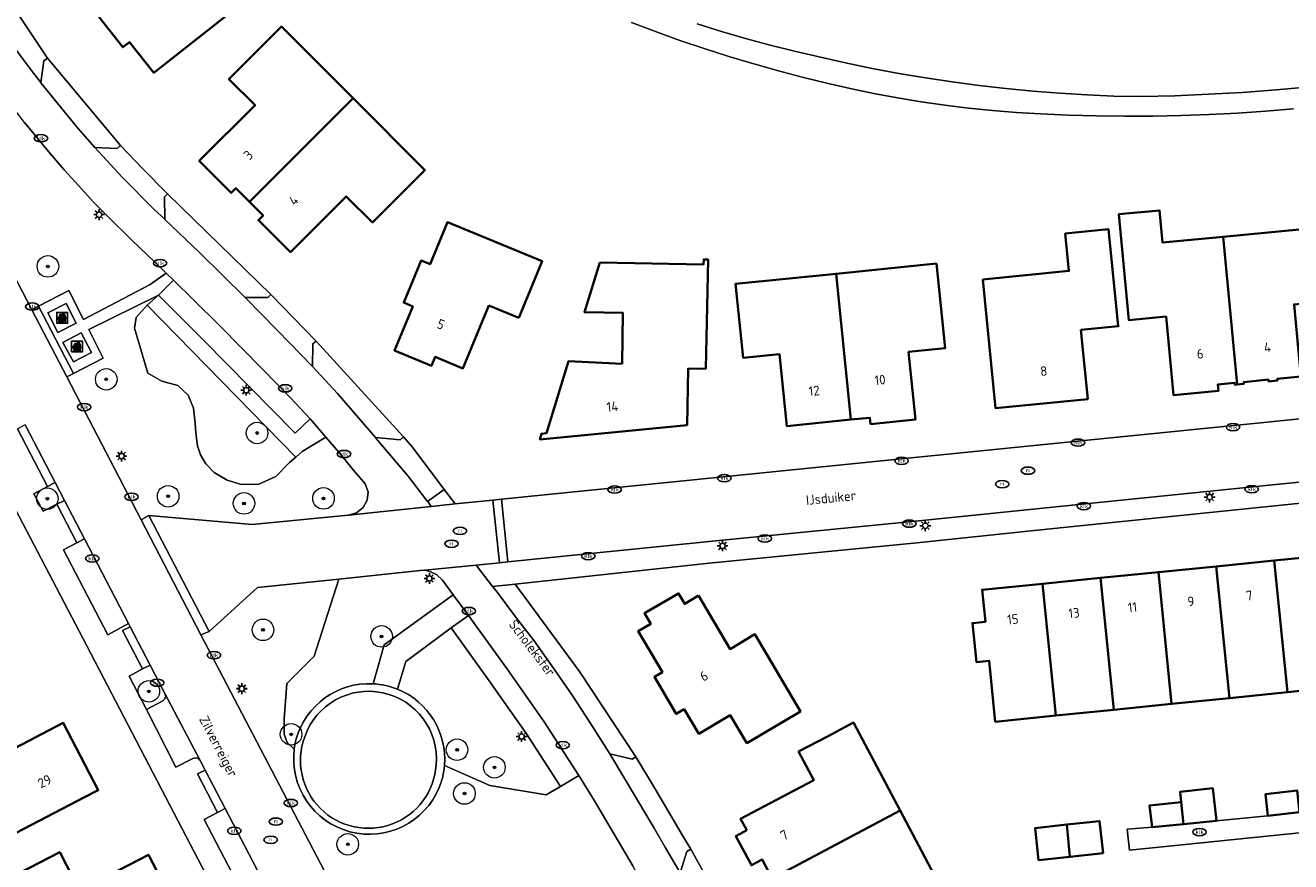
# Model space of a CAD drawing. Header units: metres. Extents: x 103671 to 105190, y 427150 to 429171.
# Tile 146 of 256: x 104522 to 104640, y 427641 to 427718. Entities that reach past the tile are written whole.
import ezdxf
from ezdxf.enums import TextEntityAlignment as Align

# ---------------------------------------------------------------- set-up
doc = ezdxf.new("R2010")
doc.units = ezdxf.units.M
for name, color, linetype, lineweight in [('B-WE-GR-BEPLANTING_CULTUUR_HEESTERS-GV', 253, 'Continuous', 18), ('B-WE-GR-BOOM-S', 253, 'Continuous', 25), ('B-WE-GR-GROENVOORZIENING-GV', 253, 'Continuous', 18), ('B-WE-IE-AFVAL APART PLAATS-S', 253, 'Continuous', 25), ('B-WE-IE-MEUBILAIR-S', 253, 'Continuous', 25), ('B-WE-OG-BEBOUWING-GV', 253, 'Continuous', 35), ('B-WE-OG-BEBOUWING-T18', 7, 'Continuous', 18), ('B-WE-OG-TERREIN_BEGROEID-GV', 253, 'Continuous', 18), ('B-WE-OG-TERREIN_ERF-GV', 253, 'Continuous', 18), ('B-WE-OG-TERREIN_OEVER-GV', 253, 'Continuous', 18), ('B-WE-OG-TOPOGRAFIE-T18', 7, 'Continuous', 18), ('B-WE-OG-WATER_SLOOT-GV', 253, 'Continuous', 18), ('B-WE-VH-GESLOTENVERHARDING-GV', 253, 'Continuous', 18), ('B-WE-VH-GESLOTENVERHARDING_BETON-GV', 253, 'Continuous', 18), ('B-WE-VH-ONVERHARD_ZAND-GV', 253, 'Continuous', 18), ('B-WE-VH-OPENVERHARDING-GV', 253, 'Continuous', 18), ('B-WE-VH-OPENVERHARDING_BETONSTRAATSTEEN-GV', 253, 'Continuous', 18), ('B-WE-VH-OPENVERHARDING_STRAATBAKSTEEN-GV', 253, 'Continuous', 18)]:
    doc.layers.add(name, color=color, linetype=linetype, lineweight=lineweight)
doc.styles.add('NLCS-ISO', font='NLCS-ISO.ttf')
doc.styles.add('NLCS-ISO-M500-T18', font='NLCS-ISO.ttf', dxfattribs={"height": 0.9})

# ---------------------------------------------------------------- blocks, each defined once
blk = doc.blocks.new('SIE-AFVAL APART PLAATS-SO')
h = blk.add_hatch(color=256)
h.dxf.hatch_style = 1
h.paths.add_polyline_path([(-0.09, 0.07), (-1.76, 0.07, 0.819081), (-1.79, -0.09), (-1.4, -2.19, 0.36153), (-1.37, -2.21), (-0.47, -2.21, 0.36153), (-0.44, -2.19), (-0.05, -0.09, 0.819081)])
h.paths.add_polyline_path([(-0.16, -0.1), (-0.2, -0.33), (-0.49, -0.33), (-0.47, -0.1)], flags=16)
h.paths.add_polyline_path([(-0.55, -0.1), (-0.58, -0.33), (-0.87, -0.33), (-0.87, -0.1)], flags=16)
h.paths.add_polyline_path([(-0.22, -0.42), (-0.27, -0.73), (-0.53, -0.73), (-0.5, -0.42)], flags=16)
h.paths.add_polyline_path([(-0.58, -0.42), (-0.61, -0.73), (-0.87, -0.73), (-0.87, -0.42)], flags=16)
h.paths.add_polyline_path([(-0.95, -0.1), (-0.95, -0.33), (-1.27, -0.33), (-1.29, -0.1)], flags=16)
h.paths.add_polyline_path([(-0.95, -0.42), (-0.95, -0.73), (-1.23, -0.73), (-1.26, -0.42)], flags=16)
h.paths.add_polyline_path([(-0.29, -0.83), (-0.34, -1.09), (-0.56, -1.09), (-0.54, -0.83)], flags=16)
h.paths.add_polyline_path([(-0.62, -0.83), (-0.65, -1.09), (-0.87, -1.09), (-0.87, -0.83)], flags=16)
h.paths.add_polyline_path([(-0.95, -0.83), (-0.95, -1.09), (-1.2, -1.09), (-1.22, -0.83)], flags=16)
h.paths.add_polyline_path([(-1.35, -0.33), (-1.64, -0.33), (-1.69, -0.1), (-1.37, -0.1)], flags=16)
h.paths.add_polyline_path([(-1.34, -0.42), (-1.31, -0.73), (-1.57, -0.73), (-1.63, -0.42)], flags=16)
h.paths.add_polyline_path([(-0.36, -1.18), (-0.41, -1.44), (-0.6, -1.44), (-0.57, -1.18)], flags=16)
h.paths.add_polyline_path([(-0.65, -1.18), (-0.68, -1.44), (-0.87, -1.44), (-0.87, -1.18)], flags=16)
h.paths.add_polyline_path([(-1.3, -0.83), (-1.28, -1.09), (-1.5, -1.09), (-1.55, -0.83)], flags=16)
h.paths.add_polyline_path([(-0.95, -1.18), (-0.95, -1.44), (-1.17, -1.44), (-1.19, -1.18)], flags=16)
h.paths.add_polyline_path([(-0.42, -1.53), (-0.47, -1.79), (-0.63, -1.79), (-0.6, -1.53)], flags=16)
h.paths.add_polyline_path([(-1.27, -1.18), (-1.25, -1.44), (-1.44, -1.44), (-1.49, -1.18)], flags=16)
h.paths.add_polyline_path([(-0.69, -1.53), (-0.71, -1.79), (-0.87, -1.79), (-0.87, -1.53)], flags=16)
h.paths.add_polyline_path([(-0.95, -1.53), (-0.95, -1.79), (-1.13, -1.79), (-1.16, -1.53)], flags=16)
h.paths.add_polyline_path([(-1.24, -1.53), (-1.22, -1.79), (-1.37, -1.79), (-1.42, -1.53)], flags=16)
h.paths.add_polyline_path([(-0.49, -1.89), (-0.53, -2.13), (-0.66, -2.13), (-0.64, -1.89)], flags=16)
h.paths.add_polyline_path([(-0.72, -1.89), (-0.74, -2.13), (-0.87, -2.13), (-0.87, -1.89)], flags=16)
h.paths.add_polyline_path([(-0.95, -1.89), (-0.95, -2.13), (-1.1, -2.13), (-1.12, -1.89)], flags=16)
h.paths.add_polyline_path([(-1.21, -1.89), (-1.18, -2.13), (-1.31, -2.13), (-1.35, -1.89)], flags=16)
h.paths.add_polyline_path([(-0.19, 0.78, -0.01173), (-0.3, 0.78, -0.148797), (-0.42, 1.03, -0.136076), (-0.69, 0.87), (-0.78, 0.85, -0.038293), (-1.14, 0.96), (-1.19, 0.81, -0.243822), (-1.56, 0.45, 0.344326), (-1, 0.22, -0.139345), (-0.6, 0.22, 0.618436), (-0.56, 0.27, -0.441494), (-0.47, 0.44, 0.309048)])
h.paths.add_polyline_path([(-0.49, 0.51, 0.351556), (-0.64, 0.31, 0.121061), (-1.02, 0.29, -0.288745), (-1.45, 0.42, 0.203599), (-1.12, 0.79), (-1.09, 0.87, 0.083075), (-0.28, 0.71, -0.242261)], flags=16)
h.paths.add_polyline_path([(-0.4, 0.79, -0.023345), (-0.63, 0.82, 0.07081), (-0.46, 0.9, 0.059965)], flags=16)
h.paths.add_polyline_path([(1.12, 1.48), (-1.07, 1.48, 0.860559), (-1.08, 1.42), (0.29, 1, -0.146703), (0.53, 0.28, 0.421968), (0.56, 0.25), (1.6, 0.31, 0.450293), (1.63, 0.34, 0.122241)])
h.paths.add_polyline_path([(0.26, 1.93, 1), (1.07, 1.93, 1)])
h.paths.add_polyline_path([(1.65, 0.15, 0.429303), (1.62, 0.18), (0.55, 0.23, 0.38429), (0.51, 0.2), (0.16, -2.16, 0.83726), (0.22, -2.18), (0.99, -0.78, -0.688204), (1.05, -0.78), (1.36, -2.14, 0.84934), (1.42, -2.14)])
for p, q in [((-0.09, 0.07), (-1.76, 0.07)), ((-1.4, -2.19), (-1.79, -0.09)), ((-1.37, -0.1), (-1.69, -0.1)), ((-1.64, -0.33), (-1.69, -0.1)), ((-1.64, -0.33), (-1.35, -0.33)), ((-1.63, -0.42), (-1.34, -0.42)), ((-1.57, -0.73), (-1.63, -0.42)), ((-1.57, -0.73), (-1.31, -0.73)), ((-1.55, -0.83), (-1.3, -0.83)), ((-1.5, -1.09), (-1.55, -0.83)), ((-1.5, -1.09), (-1.28, -1.09)), ((-1.49, -1.18), (-1.27, -1.18)), ((-1.44, -1.44), (-1.49, -1.18)), ((-1.44, -1.44), (-1.25, -1.44)), ((-1.42, -1.53), (-1.24, -1.53)), ((-1.37, -1.79), (-1.42, -1.53)), ((-1.37, -1.79), (-1.22, -1.79)), ((-1.37, -2.21), (-0.47, -2.21)), ((-1.31, -2.13), (-1.35, -1.89)), ((-1.35, -1.89), (-1.21, -1.89)), ((-1.31, -2.13), (-1.18, -2.13)), ((-0.95, -0.1), (-1.29, -0.1)), ((-1.27, -0.33), (-0.95, -0.33)), ((-1.26, -0.42), (-0.95, -0.42)), ((-1.23, -0.73), (-0.95, -0.73)), ((-1.22, -0.83), (-0.95, -0.83)), ((-1.2, -1.09), (-0.95, -1.09)), ((-1.19, -1.18), (-0.95, -1.18)), ((-1.17, -1.44), (-0.95, -1.44)), ((-1.16, -1.53), (-0.95, -1.53)), ((-1.13, -1.79), (-0.95, -1.79)), ((-1.12, -1.89), (-0.95, -1.89)), ((-1.1, -2.13), (-0.95, -2.13)), ((-0.95, -0.1), (-0.95, -0.33)), ((-0.95, -0.42), (-0.95, -0.73)), ((-0.95, -0.83), (-0.95, -1.09)), ((-0.95, -1.18), (-0.95, -1.44)), ((-0.95, -1.53), (-0.95, -1.79)), ((-0.95, -1.89), (-0.95, -2.13)), ((-0.87, -0.1), (-0.87, -0.33)), ((-0.55, -0.1), (-0.87, -0.1)), ((-0.87, -0.33), (-0.58, -0.33)), ((-0.87, -0.42), (-0.87, -0.73)), ((-0.87, -0.42), (-0.58, -0.42)), ((-0.87, -0.73), (-0.61, -0.73)), ((-0.87, -0.83), (-0.62, -0.83)), ((-0.87, -0.83), (-0.87, -1.09)), ((-0.87, -1.09), (-0.65, -1.09)), ((-0.87, -1.18), (-0.65, -1.18)), ((-0.87, -1.18), (-0.87, -1.44)), ((-0.87, -1.44), (-0.68, -1.44)), ((-0.87, -1.53), (-0.69, -1.53)), ((-0.87, -1.53), (-0.87, -1.79)), ((-0.87, -1.79), (-0.71, -1.79)), ((-0.87, -1.89), (-0.87, -2.13)), ((-0.87, -1.89), (-0.72, -1.89)), ((-0.87, -2.13), (-0.74, -2.13)), ((-0.66, -2.13), (-0.53, -2.13)), ((-0.64, -1.89), (-0.49, -1.89)), ((-0.63, -1.79), (-0.47, -1.79)), ((-0.6, -1.44), (-0.41, -1.44)), ((-0.6, -1.53), (-0.42, -1.53)), ((-0.57, -1.18), (-0.36, -1.18)), ((-0.56, -1.09), (-0.34, -1.09)), ((-0.54, -0.83), (-0.29, -0.83)), ((-0.53, -0.73), (-0.27, -0.73)), ((-0.53, -2.13), (-0.49, -1.89)), ((-0.5, -0.42), (-0.22, -0.42)), ((-0.49, -0.33), (-0.2, -0.33)), ((-0.16, -0.1), (-0.47, -0.1)), ((-0.47, -1.79), (-0.42, -1.53)), ((-0.44, -2.19), (-0.05, -0.09)), ((-0.41, -1.44), (-0.36, -1.18)), ((-0.34, -1.09), (-0.29, -0.83)), ((-0.27, -0.73), (-0.22, -0.42)), ((-0.2, -0.33), (-0.16, -0.1))]:
    blk.add_line(p, q)
blk.add_lwpolyline([(-2.5, -2.51), (2.5, -2.51), (2.5, 2.49), (-2.5, 2.49)], close=True)
for points in [[(-0.78, 0.85, -0.038293), (-1.14, 0.96), (-1.19, 0.81, -0.243822), (-1.56, 0.45, 0.344326), (-1, 0.22, -0.139345), (-0.6, 0.22, 0.618436), (-0.56, 0.27, -0.441494), (-0.47, 0.44, 0.309048), (-0.19, 0.78, -0.01173), (-0.3, 0.78, -0.01173)], [(-0.78, 0.85), (-0.69, 0.87, 0.136076), (-0.42, 1.03, 0.156405), (-0.29, 0.77)], [(-0.78, 0.85), (-0.69, 0.87, 0.136076), (-0.42, 1.03, 0.148797), (-0.3, 0.78, 0.148797)], [(-0.63, 0.82, 0.07081), (-0.46, 0.9, 0.059965), (-0.4, 0.79, 0.059965)], [(-0.4, 0.79, -0.023345), (-0.63, 0.82)]]:
    blk.add_lwpolyline(points, format="xyb")
for points in [[(-1.09, 0.87), (-1.12, 0.79, -0.203599), (-1.45, 0.42, 0.288745), (-1.02, 0.29, -0.121061), (-0.64, 0.31, -0.351556), (-0.49, 0.51, 0.242261), (-0.28, 0.71, -0.083075)], [(-1.07, 1.48), (1.12, 1.48, -0.122241), (1.63, 0.34, -0.450293), (1.6, 0.31), (0.56, 0.25, -0.421968), (0.53, 0.28, 0.146703), (0.29, 1), (-1.08, 1.42, -0.860559)], [(0.55, 0.23), (1.62, 0.18, -0.429303), (1.65, 0.15), (1.42, -2.14, -0.84934), (1.36, -2.14), (1.05, -0.78, 0.688204), (0.99, -0.78), (0.22, -2.18, -0.83726), (0.16, -2.16), (0.51, 0.2, -0.38429)]]:
    blk.add_lwpolyline(points, format="xyb", close=True)
for points in [[(-1.35, -0.33), (-1.37, -0.1)], [(-1.31, -0.73), (-1.34, -0.42)], [(-1.28, -1.09), (-1.3, -0.83)], [(-1.27, -0.33), (-1.29, -0.1)], [(-1.25, -1.44), (-1.27, -1.18)], [(-1.23, -0.73), (-1.26, -0.42)], [(-1.22, -1.79), (-1.24, -1.53)], [(-1.2, -1.09), (-1.22, -0.83)], [(-1.18, -2.13), (-1.21, -1.89)], [(-1.17, -1.44), (-1.19, -1.18)], [(-1.18, -2.22), (-1.18, -2.21)], [(-1.13, -1.79), (-1.16, -1.53)], [(-1.1, -2.13), (-1.12, -1.89)], [(-0.74, -2.13), (-0.72, -1.89)], [(-0.71, -1.79), (-0.69, -1.53)], [(-0.68, -1.44), (-0.65, -1.18)], [(-0.66, -2.13), (-0.64, -1.89)], [(-0.65, -1.09), (-0.62, -0.83)], [(-0.63, -1.79), (-0.6, -1.53)], [(-0.61, -0.73), (-0.58, -0.42)], [(-0.6, -1.44), (-0.57, -1.18)], [(-0.58, -0.33), (-0.55, -0.1)], [(-0.56, -1.09), (-0.54, -0.83)], [(-0.53, -0.73), (-0.5, -0.42)], [(-0.49, -0.33), (-0.47, -0.1)]]:
    blk.add_lwpolyline(points)
blk.add_circle((0.66, 1.93), 0.401)
for centre, radius, start, end in [((-1.76, -0.01), 0.0869, 90, 247.28103), ((-0.09, -0.01), 0.0869, 292.71897, 90), ((-1.37, -2.18), 0.0318, 190.49429, 270), ((-0.47, -2.18), 0.0318, 270, 349.50571)]:
    blk.add_arc(centre, radius, start, end)
blk = doc.blocks.new('SIE-MEUBILAIR_PAAL_LICHTMAST-SO')
for points in [[(-0.62, 0), (-1, 0)], [(-0.71, 0.71), (-0.44, 0.44)], [(0, 1), (0, 0.62)], [(0.44, 0.44), (0.71, 0.71)], [(1, 0), (0.62, 0)], [(-0.71, -0.71), (-0.44, -0.44)], [(0, -0.62), (0, -1)], [(0.44, -0.44), (0.71, -0.71)]]:
    blk.add_lwpolyline(points)
blk.add_circle((0, 0), 0.5)
blk = doc.blocks.new('SIE-MEUBILAIR_PUT_KOLK-SO')
blk.add_ellipse((0, 0), major_axis=(1.25, 0), ratio=0.54)
at = {"style": 'NLCS-ISO'}
blk.add_text('klk', height=0.75, dxfattribs=at).set_placement((0.03, 0), align=Align.MIDDLE_CENTER)
blk = doc.blocks.new('SIE-MEUBILAIR_PUT_RIOOLPUT-SO')
blk.add_ellipse((0, 0), major_axis=(1.25, 0), ratio=0.54)
at = {"style": 'NLCS-ISO'}
blk.add_text('ri', height=0.75, dxfattribs=at).set_placement((-0.04, 0.07), align=Align.MIDDLE_CENTER)
blk = doc.blocks.new('SGR-BOOM_GBKN-SO')
at = {"linetype": 'ByBlock', "lineweight": 18}
h = blk.add_hatch(color=0, dxfattribs=at)
h.dxf.hatch_style = 1
edge = h.paths.add_edge_path()
edge.add_arc((0, 0), 0.25, 0, 360)
at = {"color": 0, "linetype": 'ByBlock', "lineweight": 18}
for radius in [2, 0.25]:
    blk.add_circle((0, 0), radius, dxfattribs=at)
at = {"color": 0, "linetype": 'ByBlock', "lineweight": 18, "style": 'NLCS-ISO'}
blk.add_attdef('SOORT', (2.5, 0), '', height=1.5, dxfattribs=at)

msp = doc.modelspace()

# ---------------------------------------------------------------- linework, layer by layer
at = {"layer": 'B-WE-GR-BEPLANTING_CULTUUR_HEESTERS-GV', "flags": 128}
for points in [[(104548.635, 427681.934), (104547.224, 427680.624), (104542.999, 427684.909), (104538.762, 427689.216), (104534.557, 427693.44), (104533.517, 427692.5), (104547.29, 427678.4), (104547.872, 427678.915), (104550.075, 427680.257)], [(104533.517, 427692.5), (104532.474, 427691.361), (104532.345, 427690.373), (104533.582, 427686.196), (104534.865, 427685.456), (104536.347, 427685.042), (104537.314, 427684.155), (104537.796, 427682.95), (104537.951, 427681.535), (104538.009, 427680.638), (104538.186, 427679.454), (104538.455, 427678.602), (104538.943, 427677.783), (104539.724, 427676.976), (104540.928, 427676.244), (104542.129, 427675.893), (104543.791, 427675.841), (104545.442, 427676.577), (104546.725, 427677.9), (104547.29, 427678.4)], [(104524.957, 427676.042), (104524.26, 427675.668), (104523.004, 427674.995), (104523.86, 427673.369), (104525.115, 427674.014), (104525.824, 427674.378)], [(104527.685, 427670.806), (104526.975, 427670.433), (104525.731, 427669.779), (104529.862, 427661.885), (104531.788, 427662.929)], [(104535.148, 427656.437), (104533.787, 427659.09), (104533.083, 427658.72), (104531.848, 427658.07), (104533.433, 427654.967), (104534.952, 427655.756), (104535.155, 427655.945), (104535.223, 427656.18)], [(104540.037, 427645.407), (104538.787, 427644.746), (104543.621, 427635.507), (104544.876, 427636.151), (104545.571, 427636.508), (104540.734, 427645.776)]]:
    msp.add_lwpolyline(points, close=True, dxfattribs=at)
for points in [[(104561.901, 427665.621), (104560.912, 427666.959), (104560.344, 427667.498), (104559.633, 427667.808), (104559.268, 427667.894), (104558.842, 427667.852), (104551.288, 427667.066), (104548.994, 427659.923), (104546.452, 427657.361), (104546.214, 427654.085), (104546.214, 427652.656), (104546.502, 427651.883), (104547.155, 427651.287)], [(104554.464, 427657.35), (104555.496, 427660.953), (104561.901, 427665.621)], [(104571.867, 427647.805), (104568.698, 427652.7), (104565.248, 427657.621), (104561.707, 427662.533), (104557.495, 427659.418), (104556.73, 427656.848)], [(104561.09, 427649.763), (104565.284, 427647.917), (104570.524, 427647.045), (104571.867, 427647.805)]]:
    msp.add_lwpolyline(points, dxfattribs=at)
at = {"layer": 'B-WE-GR-BEPLANTING_CULTUUR_HEESTERS-GV'}
for points in [[(104547.341, 427652.224, -0.351472), (104554.464, 427657.35)], [(104556.73, 427656.848, -0.328275), (104561.09, 427649.763)], [(104560.316, 427649.828, 0.8832387), (104548.127, 427652.432)], [(104547.155, 427651.287, -0.0342836), (104547.341, 427652.224)], [(104548.127, 427652.432, 1.1589002), (104560.316, 427649.828)]]:
    msp.add_lwpolyline(points, format="xyb", dxfattribs=at)
at = {"layer": 'B-WE-GR-GROENVOORZIENING-GV', "flags": 128}
for points in [[(104547.155, 427651.287), (104546.502, 427651.883), (104546.214, 427652.656), (104546.214, 427654.085), (104546.452, 427657.361), (104548.994, 427659.923), (104551.288, 427667.066), (104543.734, 427666.28), (104539.258, 427662.217)], [(104539.258, 427662.217), (104538.495, 427661.891), (104560.35, 427620.083), (104560.941, 427618.953), (104561.482, 427617.945), (104574.376, 427623.828), (104584.809, 427628.565), (104583.307, 427631.6), (104582.379, 427633.38), (104581.454, 427635.154), (104580.488, 427636.915), (104579.533, 427638.688), (104578.556, 427640.43), (104577.551, 427642.177), (104576.021, 427644.751), (104574.993, 427646.466), (104573.568, 427648.846), (104571.867, 427647.805), (104570.524, 427647.045), (104565.284, 427647.917), (104561.09, 427649.763)]]:
    msp.add_lwpolyline(points, dxfattribs=at)
at = {"layer": 'B-WE-GR-GROENVOORZIENING-GV'}
for points in [[(104560.603, 427647.717, -0.8763982), (104547.155, 427651.287)], [(104561.09, 427649.763, -0.0756592), (104560.603, 427647.717)]]:
    msp.add_lwpolyline(points, format="xyb", dxfattribs=at)
at = {"layer": 'B-WE-OG-BEBOUWING-GV', "flags": 128}
for points in [[(104544.318, 427722.133), (104539.744, 427727.924), (104541.235, 427729.102), (104538.91, 427732.045), (104533.417, 427727.706), (104535.091, 427725.587), (104533.396, 427724.248), (104533.656, 427723.919), (104529.152, 427720.361), (104529.654, 427719.725), (104529.042, 427719.242), (104531.248, 427716.448), (104531.86, 427716.931), (104534.117, 427714.075)], [(104552.617, 427711.703), (104545.965, 427718.358), (104541.092, 427713.487), (104543.517, 427711.061), (104538.34, 427705.886), (104541.302, 427702.923), (104541.726, 427703.347), (104542.991, 427702.081)], [(104552.617, 427711.703), (104542.991, 427702.081), (104544.257, 427700.815), (104543.833, 427700.391), (104546.795, 427697.428), (104551.972, 427702.602), (104554.397, 427700.177), (104559.27, 427705.047)], [(104633.321, 427698.854), (104627.716, 427698.316), (104627.43, 427701.302), (104623.647, 427700.94), (104624.591, 427691.105), (104628.035, 427691.435), (104628.735, 427684.139), (104632.896, 427684.538), (104632.839, 427685.135), (104634.392, 427685.284), (104634.407, 427685.125), (104634.625, 427685.146)], [(104567.979, 427691.317), (104570.149, 427696.587), (104561.364, 427700.204), (104559.754, 427696.293), (104558.922, 427696.636), (104557.315, 427692.733), (104558.147, 427692.391), (104556.453, 427688.276), (104559.874, 427686.867), (104560.217, 427687.699), (104562.806, 427686.633), (104565.205, 427692.459)], [(104620.135, 427690.204), (104623.598, 427690.548), (104622.705, 427699.544), (104618.684, 427699.144), (104619.029, 427695.672), (104611.039, 427694.878), (104612.226, 427682.927), (104620.774, 427683.776)], [(104634.625, 427685.146), (104635.253, 427685.206), (104635.238, 427685.365), (104637.527, 427685.585), (104637.543, 427685.426), (104638.369, 427685.505), (104638.354, 427685.664), (104640.553, 427685.875), (104639.912, 427692.565), (104643.306, 427692.89), (104642.648, 427699.749), (104633.321, 427698.854)], [(104575.505, 427696.467), (104574.065, 427691.854), (104577.622, 427691.797), (104577.567, 427687.063), (104572.603, 427687.312), (104570.541, 427680.629), (104570.077, 427680.567), (104569.937, 427680.035), (104583.593, 427681.373), (104583.713, 427686.631), (104585.325, 427686.59), (104585.539, 427696.742), (104585.137, 427696.748), (104585.129, 427696.283)], [(104606.741, 427696.362), (104597.418, 427695.424), (104598.782, 427681.872), (104600.563, 427682.052), (104600.623, 427681.455), (104604.782, 427681.873), (104604.149, 427688.161), (104607.532, 427688.502)], [(104597.418, 427695.424), (104588.095, 427694.485), (104588.786, 427687.62), (104592.169, 427687.961), (104592.842, 427681.274), (104598.782, 427681.872)], [(104638.077, 427668.788), (104632.694, 427668.249), (104633.917, 427656.027), (104639.299, 427656.572)], [(104638.077, 427668.788), (104639.299, 427656.572), (104644.662, 427657.115), (104643.44, 427669.325)], [(104628.554, 427655.484), (104627.33, 427667.713), (104621.967, 427667.176), (104623.192, 427654.941)], [(104627.33, 427667.713), (104628.554, 427655.484), (104633.917, 427656.027), (104632.694, 427668.249)], [(104617.809, 427654.396), (104616.584, 427666.637), (104610.972, 427666.076), (104611.27, 427663.1), (104610.076, 427662.981), (104610.437, 427659.369), (104611.621, 427659.487), (104612.188, 427653.826)], [(104617.809, 427654.396), (104623.192, 427654.941), (104621.967, 427667.176), (104616.584, 427666.637)], [(104584.652, 427665.533), (104583.374, 427664.769), (104582.805, 427665.745), (104579.651, 427663.909), (104580.231, 427662.913), (104579.064, 427662.233), (104581.306, 427658.428), (104580.564, 427657.991), (104582.586, 427654.554), (104583.317, 427654.99), (104584.677, 427652.702), (104587.604, 427654.425), (104589.15, 427651.836), (104594.119, 427654.78), (104589.883, 427661.939), (104587.582, 427660.564)], [(104527.689, 427646.808), (104528.975, 427647.478), (104525.726, 427653.712), (104520.565, 427651.023), (104518.485, 427655.014), (104507.089, 427649.032), (104509.327, 427644.741), (104513.468, 427646.906), (104516.356, 427641.381), (104516.553, 427641.005), (104519.199, 427642.384)], [(104589.133, 427643.744), (104588.131, 427643.211), (104589.57, 427640.506), (104590.552, 427641.035), (104591.481, 427639.28), (104603.356, 427645.568), (104599.026, 427653.745), (104596.619, 427652.465), (104593.946, 427651.053), (104595.355, 427648.394), (104590.78, 427645.97), (104588.563, 427644.806)], [(104629.451, 427646.359), (104629.662, 427644.328), (104632.73, 427644.636), (104632.388, 427647.646), (104629.35, 427647.33)], [(104640.415, 427645.422), (104640.214, 427647.435), (104637.271, 427647.11), (104637.475, 427645.097)], [(104629.662, 427644.328), (104629.451, 427646.359), (104626.509, 427646.053), (104626.733, 427644.033)], [(104594.406, 427633.755), (104601.047, 427637.257), (104601.218, 427637.325), (104602.618, 427634.678), (104605.518, 427636.21), (104607.686, 427637.39), (104603.356, 427645.568), (104591.481, 427639.28)], [(104619.121, 427641.29), (104618.822, 427644.271), (104615.887, 427643.949), (104616.201, 427640.975)], [(104618.822, 427644.271), (104619.121, 427641.29), (104622.195, 427641.622), (104621.862, 427644.604)], [(104537.582, 427635.574), (104535.979, 427638.679), (104535.278, 427638.322), (104533.626, 427641.472), (104527.221, 427638.167), (104525.391, 427641.71), (104519.559, 427638.698), (104519.154, 427638.489), (104521.154, 427634.615), (104521.83, 427634.964), (104524.904, 427629.011), (104527.596, 427630.401), (104527.959, 427629.699), (104531.051, 427631.296), (104530.688, 427631.998)]]:
    msp.add_lwpolyline(points, close=True, dxfattribs=at)
at = {"layer": 'B-WE-OG-TERREIN_BEGROEID-GV', "flags": 128}
for points in [[(104531.04, 427707.321), (104524.259, 427715.439), (104523.924, 427715.191), (104523.649, 427713.16), (104523.655, 427713.152), (104525.163, 427711.273), (104527.077, 427708.947), (104528.646, 427707.139), (104528.656, 427707.128), (104530.731, 427707.051)], [(104519.807, 427712.459), (104513.874, 427709.254), (104514.434, 427708.176), (104515.022, 427707.045), (104522.801, 427692.081), (104523.418, 427692.402), (104526.243, 427693.846), (104527.603, 427691.183), (104533.774, 427694.415), (104535.272, 427695.485), (104534.216, 427696.503), (104532.065, 427698.569), (104529.926, 427700.679), (104528.506, 427702.097), (104527.163, 427703.564), (104525.817, 427705.07), (104524.502, 427706.574), (104522.14, 427709.456)], [(104544.974, 427693.482), (104535.405, 427702.843), (104535.12, 427702.547), (104535.131, 427700.469), (104535.15, 427700.451), (104538.321, 427697.415), (104542.599, 427693.204), (104544.695, 427693.196)], [(104533.653, 427672.961), (104543.249, 427672.122), (104552.151, 427673.011), (104552.183, 427673.014), (104552.92, 427673.234), (104553.54, 427673.704), (104553.924, 427674.398), (104553.997, 427675.177), (104553.737, 427675.92), (104553.434, 427676.273), (104552.76, 427677.039), (104551.283, 427678.851), (104550.075, 427680.257), (104547.872, 427678.915), (104547.29, 427678.4), (104546.725, 427677.9), (104545.442, 427676.577), (104543.791, 427675.841), (104542.129, 427675.893), (104540.928, 427676.244), (104539.724, 427676.976), (104538.943, 427677.783), (104538.455, 427678.602), (104538.186, 427679.454), (104538.009, 427680.638), (104537.951, 427681.535), (104537.796, 427682.95), (104537.314, 427684.155), (104536.347, 427685.042), (104534.865, 427685.456), (104533.582, 427686.196), (104532.345, 427690.373), (104532.474, 427691.361), (104533.517, 427692.5), (104534.557, 427693.44), (104528.102, 427690.253), (104529.43, 427687.578), (104526.658, 427686.163), (104526.043, 427685.844), (104532.94, 427672.577)], [(104549.183, 427689.168), (104548.886, 427688.895), (104548.855, 427686.798), (104548.859, 427686.794), (104551.173, 427684.29), (104554.699, 427680.201), (104556.988, 427679.993), (104557.303, 427680.268)], [(104562.076, 427674.04), (104561.076, 427675.379), (104559.522, 427674.286), (104559.536, 427674.268), (104559.867, 427673.813)], [(104567.646, 427666.603), (104565.537, 427666.376), (104565.909, 427665.949), (104567.682, 427663.551), (104569.407, 427661.331), (104571.255, 427658.712), (104572.94, 427656.279), (104574.601, 427653.727), (104576.423, 427650.842), (104578.501, 427650.363), (104578.834, 427650.571), (104573.603, 427658.473)], [(104589.574, 427631.811), (104583.948, 427641.981), (104583.572, 427641.777), (104582.945, 427639.809), (104584.859, 427636.618), (104587.163, 427632.302), (104589.201, 427631.638)]]:
    msp.add_lwpolyline(points, close=True, dxfattribs=at)
at = {"layer": 'B-WE-OG-TERREIN_ERF-GV', "flags": 128}
for points in [[(104544.318, 427722.133), (104534.117, 427714.075), (104531.86, 427716.931), (104531.248, 427716.448), (104529.042, 427719.242), (104529.654, 427719.725), (104529.152, 427720.361), (104533.656, 427723.919), (104533.396, 427724.248), (104535.091, 427725.587), (104533.417, 427727.706), (104538.91, 427732.045), (104541.235, 427729.102), (104539.744, 427727.924)], [(104546.795, 427697.428), (104543.833, 427700.391), (104544.257, 427700.815), (104542.991, 427702.081), (104541.726, 427703.347), (104541.302, 427702.923), (104538.34, 427705.886), (104543.517, 427711.061), (104541.092, 427713.487), (104545.965, 427718.358), (104552.617, 427711.703), (104559.27, 427705.047), (104554.397, 427700.177), (104551.972, 427702.602)], [(104637.543, 427685.426), (104637.527, 427685.585), (104635.238, 427685.365), (104635.253, 427685.206), (104634.625, 427685.146), (104634.407, 427685.125), (104634.392, 427685.284), (104632.839, 427685.135), (104632.896, 427684.538), (104628.735, 427684.139), (104628.035, 427691.435), (104624.591, 427691.105), (104623.647, 427700.94), (104627.43, 427701.302), (104627.716, 427698.316), (104633.321, 427698.854), (104642.648, 427699.749), (104643.306, 427692.89), (104639.912, 427692.565), (104640.553, 427685.875), (104638.354, 427685.664), (104638.369, 427685.505)], [(104567.979, 427691.317), (104565.205, 427692.459), (104562.806, 427686.633), (104560.217, 427687.699), (104559.874, 427686.867), (104556.453, 427688.276), (104558.147, 427692.391), (104557.315, 427692.733), (104558.922, 427696.636), (104559.754, 427696.293), (104561.364, 427700.204), (104570.149, 427696.587)], [(104618.684, 427699.144), (104622.705, 427699.544), (104623.598, 427690.548), (104620.135, 427690.204), (104620.774, 427683.776), (104612.226, 427682.927), (104611.039, 427694.878), (104619.029, 427695.672)], [(104574.065, 427691.854), (104575.505, 427696.467), (104585.129, 427696.283), (104585.137, 427696.748), (104585.539, 427696.742), (104585.325, 427686.59), (104583.713, 427686.631), (104583.593, 427681.373), (104569.937, 427680.035), (104570.077, 427680.567), (104570.541, 427680.629), (104572.603, 427687.312), (104577.567, 427687.063), (104577.622, 427691.797)], [(104597.418, 427695.424), (104606.741, 427696.362), (104607.532, 427688.502), (104604.149, 427688.161), (104604.782, 427681.873), (104600.623, 427681.455), (104600.563, 427682.052), (104598.782, 427681.872), (104592.842, 427681.274), (104592.169, 427687.961), (104588.786, 427687.62), (104588.095, 427694.485)], [(104616.584, 427666.637), (104621.967, 427667.176), (104627.33, 427667.713), (104632.694, 427668.249), (104638.077, 427668.788), (104643.44, 427669.325), (104648.803, 427669.862), (104654.455, 427670.427), (104655.675, 427658.231), (104650.024, 427657.659), (104644.662, 427657.115), (104639.299, 427656.572), (104633.917, 427656.027), (104628.554, 427655.484), (104623.192, 427654.941), (104617.809, 427654.396), (104612.188, 427653.826), (104611.621, 427659.487), (104610.437, 427659.369), (104610.076, 427662.981), (104611.27, 427663.1), (104610.972, 427666.076)], [(104582.805, 427665.745), (104583.374, 427664.769), (104584.652, 427665.533), (104587.582, 427660.564), (104589.883, 427661.939), (104594.119, 427654.78), (104589.15, 427651.836), (104587.604, 427654.425), (104584.677, 427652.702), (104583.317, 427654.99), (104582.586, 427654.554), (104580.564, 427657.991), (104581.306, 427658.428), (104579.064, 427662.233), (104580.231, 427662.913), (104579.651, 427663.909)], [(104590.552, 427641.035), (104589.57, 427640.506), (104588.131, 427643.211), (104589.133, 427643.744), (104588.563, 427644.806), (104590.78, 427645.97), (104595.355, 427648.394), (104593.946, 427651.053), (104596.619, 427652.465), (104599.026, 427653.745), (104603.356, 427645.568), (104607.686, 427637.39), (104605.518, 427636.21), (104602.618, 427634.678), (104601.218, 427637.325), (104601.047, 427637.257), (104594.406, 427633.755), (104591.481, 427639.28)], [(104622.195, 427641.622), (104619.121, 427641.29), (104616.201, 427640.975), (104615.887, 427643.949), (104618.822, 427644.271), (104621.862, 427644.604)]]:
    msp.add_lwpolyline(points, close=True, dxfattribs=at)
for points in [[(104518.211, 427724.54), (104524.259, 427715.439), (104531.04, 427707.321), (104533.106, 427705.158), (104535.405, 427702.843), (104544.974, 427693.482), (104549.183, 427689.168), (104557.303, 427680.268), (104558.13, 427679.323), (104561.076, 427675.379), (104562.076, 427674.04), (104565.576, 427674.4), (104566.368, 427674.475), (104586.641, 427676.534), (104605.635, 427678.445), (104621.062, 427679.985), (104637.422, 427681.637), (104653.985, 427683.338)], [(104639.865, 427710.732), (104637.261, 427710.512), (104634.654, 427710.334), (104632.045, 427710.197), (104629.433, 427710.102), (104626.821, 427710.049), (104624.208, 427710.038), (104621.595, 427710.069), (104618.983, 427710.141), (104616.373, 427710.256), (104614.151, 427710.393), (104611.932, 427710.576), (104609.717, 427710.803), (104607.507, 427711.076), (104605.304, 427711.393), (104603.106, 427711.754), (104600.917, 427712.16), (104598.736, 427712.61), (104596.565, 427713.104), (104594.404, 427713.642), (104592.085, 427714.248), (104589.777, 427714.896), (104587.481, 427715.584), (104585.197, 427716.314), (104582.927, 427717.083), (104580.67, 427717.894), (104578.429, 427718.744)], [(104642.65, 427674.338), (104632.407, 427673.296), (104616.108, 427671.625), (104604.903, 427670.446), (104585.634, 427668.544), (104567.646, 427666.603), (104573.603, 427658.473), (104578.834, 427650.571), (104580.661, 427647.521), (104582.216, 427644.905), (104583.255, 427643.099), (104583.948, 427641.981), (104589.574, 427631.811)], [(104657.1, 427645.202), (104624.646, 427641.9), (104624.438, 427643.864), (104626.733, 427644.033), (104626.509, 427646.053), (104629.451, 427646.359), (104629.35, 427647.33), (104632.388, 427647.646), (104632.73, 427644.636), (104637.475, 427645.097), (104637.271, 427647.11), (104640.214, 427647.435)]]:
    msp.add_lwpolyline(points, dxfattribs=at)
at = {"layer": 'B-WE-OG-TERREIN_OEVER-GV', "flags": 128}
for points in [[(104578.429, 427718.744), (104580.67, 427717.894), (104582.927, 427717.083), (104585.197, 427716.314), (104587.481, 427715.584), (104589.777, 427714.896), (104592.085, 427714.248), (104594.404, 427713.642), (104596.565, 427713.104), (104598.736, 427712.61), (104600.917, 427712.16), (104603.106, 427711.754), (104605.304, 427711.393), (104607.507, 427711.076), (104609.717, 427710.803), (104611.932, 427710.576), (104614.151, 427710.393), (104616.373, 427710.256), (104618.983, 427710.141), (104621.595, 427710.069), (104624.208, 427710.038), (104626.821, 427710.049), (104629.433, 427710.102), (104632.045, 427710.197), (104634.654, 427710.334), (104637.261, 427710.512), (104639.865, 427710.732)], [(104641.367, 427712.763), (104638.243, 427712.487), (104635.116, 427712.258), (104631.985, 427712.077), (104628.852, 427711.945), (104625.717, 427711.859), (104623.205, 427711.917), (104620.695, 427712.021), (104618.187, 427712.17), (104615.683, 427712.365), (104613.182, 427712.605), (104610.686, 427712.89), (104608.196, 427713.221), (104605.712, 427713.597), (104603.235, 427714.018), (104600.766, 427714.484), (104598.306, 427714.995), (104595.856, 427715.55), (104593.571, 427716.082), (104591.297, 427716.654), (104589.032, 427717.267), (104586.78, 427717.921), (104584.539, 427718.615)]]:
    msp.add_lwpolyline(points, dxfattribs=at)
at = {"layer": 'B-WE-OG-WATER_SLOOT-GV', "flags": 128}
msp.add_lwpolyline([(104584.539, 427718.615), (104586.78, 427717.921), (104589.032, 427717.267), (104591.297, 427716.654), (104593.571, 427716.082), (104595.856, 427715.55), (104598.306, 427714.995), (104600.766, 427714.484), (104603.235, 427714.018), (104605.712, 427713.597), (104608.196, 427713.221), (104610.686, 427712.89), (104613.182, 427712.605), (104615.683, 427712.365), (104618.187, 427712.17), (104620.695, 427712.021), (104623.205, 427711.917), (104625.717, 427711.859), (104628.852, 427711.945), (104631.985, 427712.077), (104635.116, 427712.258), (104638.243, 427712.487), (104641.367, 427712.763)], dxfattribs=at)
at = {"layer": 'B-WE-VH-GESLOTENVERHARDING-GV', "flags": 128}
for points in [[(104524.957, 427676.042), (104522.175, 427681.384), (104521.479, 427681.018), (104524.26, 427675.668)], [(104525.115, 427674.014), (104526.975, 427670.433), (104527.685, 427670.806), (104525.824, 427674.378)], [(104531.935, 427662.645), (104531.223, 427662.283), (104533.083, 427658.72), (104533.787, 427659.09)], [(104540.037, 427645.407), (104540.734, 427645.776), (104538.874, 427649.333), (104538.174, 427648.976)]]:
    msp.add_lwpolyline(points, close=True, dxfattribs=at)
for points in [[(104543.621, 427635.507), (104538.787, 427644.746), (104540.037, 427645.407), (104538.174, 427648.976), (104538.874, 427649.333), (104538.411, 427650.222), (104538.285, 427650.374), (104538.046, 427650.479), (104537.743, 427650.417), (104536.173, 427649.604), (104533.433, 427654.967), (104531.848, 427658.07), (104533.083, 427658.72), (104531.223, 427662.283), (104531.935, 427662.645), (104531.788, 427662.929), (104529.862, 427661.885), (104525.731, 427669.779), (104526.975, 427670.433), (104525.115, 427674.014), (104523.86, 427673.369), (104523.004, 427674.995), (104524.26, 427675.668), (104521.479, 427681.018)], [(104521.263, 427673.595), (104527.918, 427660.869), (104535.982, 427645.364), (104543.534, 427630.88)]]:
    msp.add_lwpolyline(points, dxfattribs=at)
at = {"layer": 'B-WE-VH-GESLOTENVERHARDING_BETON-GV', "flags": 128}
for points in [[(104524.294, 427691.803), (104525.216, 427689.97), (104526.923, 427690.832), (104525.999, 427692.664)], [(104528.328, 427688.104), (104527.377, 427689.944), (104525.691, 427689.046), (104526.657, 427687.24)]]:
    msp.add_lwpolyline(points, close=True, dxfattribs=at)
at = {"layer": 'B-WE-VH-ONVERHARD_ZAND-GV', "flags": 128}
msp.add_lwpolyline([(104515.344, 427564.513), (104558.451, 427586.884), (104564.775, 427590.187), (104563.219, 427593.16), (104556.031, 427606.9), (104548.93, 427620.544), (104543.534, 427630.88), (104535.982, 427645.364), (104527.918, 427660.869), (104521.263, 427673.595)], dxfattribs=at)
for points in [[(104519.199, 427642.384), (104516.553, 427641.005), (104516.356, 427641.381), (104513.468, 427646.906), (104509.327, 427644.741), (104507.089, 427649.032), (104518.485, 427655.014), (104520.565, 427651.023), (104525.726, 427653.712), (104528.975, 427647.478), (104527.689, 427646.808)], [(104527.596, 427630.401), (104524.904, 427629.011), (104521.83, 427634.964), (104521.154, 427634.615), (104519.154, 427638.489), (104519.559, 427638.698), (104525.391, 427641.71), (104527.221, 427638.167), (104533.626, 427641.472), (104535.278, 427638.322), (104535.979, 427638.679), (104537.582, 427635.574), (104530.688, 427631.998), (104531.051, 427631.296), (104527.959, 427629.699)]]:
    msp.add_lwpolyline(points, close=True, dxfattribs=at)
at = {"layer": 'B-WE-VH-OPENVERHARDING-GV', "flags": 128}
msp.add_lwpolyline([(104522.175, 427681.384), (104524.957, 427676.042), (104525.824, 427674.378), (104527.685, 427670.806), (104531.788, 427662.929), (104531.935, 427662.645), (104533.787, 427659.09), (104535.148, 427656.437), (104538.411, 427650.222), (104538.874, 427649.333), (104540.734, 427645.776), (104545.571, 427636.508), (104547.439, 427632.94), (104549.061, 427629.834), (104552.306, 427623.622), (104552.714, 427622.841), (104554.581, 427619.263), (104555.465, 427617.54), (104560.35, 427620.083), (104538.495, 427661.891), (104532.94, 427672.577), (104526.043, 427685.844), (104522.801, 427692.081), (104515.022, 427707.045)], dxfattribs=at)
msp.add_lwpolyline([(104533.433, 427654.967), (104536.173, 427649.604), (104537.743, 427650.417), (104538.046, 427650.479), (104538.285, 427650.374), (104538.411, 427650.222), (104535.148, 427656.437), (104535.223, 427656.18), (104535.155, 427655.945), (104534.952, 427655.756)], close=True, dxfattribs=at)
at = {"layer": 'B-WE-VH-OPENVERHARDING_BETONSTRAATSTEEN-GV', "flags": 128}
for points in [[(104524.259, 427715.439), (104518.211, 427724.54), (104517.865, 427724.322), (104515.798, 427724.841), (104518.032, 427721.209), (104519.431, 427718.956), (104521.487, 427716.029), (104522.857, 427714.172), (104523.649, 427713.16), (104523.924, 427715.191)], [(104535.131, 427700.469), (104535.12, 427702.547), (104535.405, 427702.843), (104533.106, 427705.158), (104531.04, 427707.321), (104530.731, 427707.051), (104528.656, 427707.128), (104531.179, 427704.395), (104534.168, 427701.395)], [(104534.557, 427693.44), (104535.95, 427694.832), (104535.272, 427695.485), (104533.774, 427694.415), (104527.603, 427691.183), (104526.243, 427693.846), (104523.418, 427692.402), (104526.658, 427686.163), (104529.43, 427687.578), (104528.102, 427690.253)], [(104548.635, 427681.934), (104548.631, 427681.938), (104546.833, 427683.869), (104544.209, 427686.56), (104540.235, 427690.569), (104537.785, 427693.032), (104535.962, 427694.821), (104535.95, 427694.832), (104534.557, 427693.44), (104538.762, 427689.216), (104542.999, 427684.909), (104547.224, 427680.624)], [(104542.599, 427693.204), (104542.607, 427693.196), (104545.622, 427690.127), (104548.855, 427686.798), (104548.886, 427688.895), (104549.183, 427689.168), (104544.974, 427693.482), (104544.695, 427693.196)], [(104522.801, 427692.081), (104526.043, 427685.844), (104526.658, 427686.163), (104523.418, 427692.402)], [(104525.216, 427689.97), (104524.294, 427691.803), (104525.999, 427692.664), (104526.923, 427690.832)], [(104527.377, 427689.944), (104528.328, 427688.104), (104526.657, 427687.24), (104525.691, 427689.046)], [(104654.544, 427677.495), (104653.985, 427683.338), (104637.422, 427681.637), (104621.062, 427679.985), (104605.635, 427678.445), (104586.641, 427676.534), (104566.368, 427674.475), (104566.975, 427668.673), (104586.581, 427670.638), (104605.408, 427672.512), (104619.95, 427673.995), (104638.213, 427675.864)], [(104554.699, 427680.201), (104554.729, 427680.166), (104557.72, 427676.615), (104559.522, 427674.286), (104561.076, 427675.379), (104558.13, 427679.323), (104557.303, 427680.268), (104556.988, 427679.993)], [(104562.076, 427674.04), (104559.867, 427673.813), (104552.183, 427673.014), (104552.151, 427673.011), (104543.249, 427672.122), (104533.653, 427672.961), (104539.258, 427662.217), (104543.734, 427666.28), (104551.288, 427667.066), (104558.842, 427667.852), (104559.268, 427667.894), (104564.034, 427668.359), (104564.041, 427668.36), (104566.196, 427668.57), (104565.576, 427674.4)], [(104566.368, 427674.475), (104565.576, 427674.4), (104566.196, 427668.57), (104566.975, 427668.673)], [(104539.258, 427662.217), (104533.653, 427672.961), (104532.94, 427672.577), (104538.495, 427661.891)], [(104573.568, 427648.846), (104570.352, 427653.814), (104566.873, 427658.776), (104563.324, 427663.697), (104561.707, 427662.533), (104565.248, 427657.621), (104568.698, 427652.7), (104571.867, 427647.805)], [(104576.423, 427650.842), (104579.005, 427646.532), (104580.551, 427643.931), (104581.599, 427642.11), (104582.945, 427639.809), (104583.572, 427641.777), (104583.948, 427641.981), (104583.255, 427643.099), (104582.216, 427644.905), (104580.661, 427647.521), (104578.834, 427650.571), (104578.501, 427650.363)], [(104651.137, 427646.545), (104648.205, 427646.243), (104643.455, 427645.758), (104640.415, 427645.422), (104637.475, 427645.097), (104632.73, 427644.636), (104629.662, 427644.328), (104626.733, 427644.033), (104624.438, 427643.864), (104624.646, 427641.9), (104657.1, 427645.202), (104656.912, 427647.12), (104654.175, 427646.857)]]:
    msp.add_lwpolyline(points, close=True, dxfattribs=at)
for points in [[(104522.14, 427709.456), (104524.502, 427706.574), (104525.817, 427705.07), (104527.163, 427703.564), (104528.506, 427702.097), (104529.926, 427700.679), (104532.065, 427698.569), (104534.216, 427696.503), (104535.272, 427695.485), (104535.95, 427694.832), (104535.962, 427694.821), (104537.785, 427693.032), (104540.235, 427690.569), (104544.209, 427686.56), (104546.833, 427683.869), (104548.631, 427681.938), (104548.635, 427681.934), (104550.075, 427680.257), (104551.283, 427678.851), (104552.76, 427677.039), (104553.434, 427676.273), (104553.737, 427675.92), (104553.997, 427675.177), (104553.924, 427674.398), (104553.54, 427673.704), (104552.92, 427673.234), (104552.183, 427673.014), (104559.867, 427673.813), (104559.536, 427674.268), (104559.522, 427674.286), (104557.72, 427676.615), (104554.729, 427680.166), (104554.699, 427680.201), (104551.173, 427684.29), (104548.859, 427686.794), (104548.855, 427686.798), (104545.622, 427690.127), (104542.607, 427693.196), (104542.599, 427693.204), (104538.321, 427697.415), (104535.15, 427700.451), (104535.131, 427700.469), (104534.168, 427701.395), (104531.179, 427704.395), (104528.656, 427707.128), (104528.646, 427707.139), (104527.077, 427708.947), (104525.163, 427711.273), (104523.655, 427713.152), (104523.649, 427713.16), (104522.857, 427714.172), (104521.487, 427716.029)], [(104654.544, 427677.495), (104638.213, 427675.864), (104619.95, 427673.995), (104605.408, 427672.512), (104586.581, 427670.638), (104566.975, 427668.673), (104566.196, 427668.57), (104564.041, 427668.36), (104564.034, 427668.359), (104565.537, 427666.376), (104567.646, 427666.603), (104585.634, 427668.544), (104604.903, 427670.446), (104616.108, 427671.625), (104632.407, 427673.296), (104642.65, 427674.338)], [(104582.945, 427639.809), (104581.599, 427642.11), (104580.551, 427643.931), (104579.005, 427646.532), (104576.423, 427650.842), (104574.601, 427653.727), (104572.94, 427656.279), (104571.255, 427658.712), (104569.407, 427661.331), (104567.682, 427663.551), (104565.909, 427665.949), (104565.537, 427666.376), (104564.034, 427668.359), (104559.268, 427667.894), (104559.633, 427667.808), (104560.344, 427667.498), (104560.912, 427666.959), (104561.901, 427665.621), (104563.324, 427663.697), (104566.873, 427658.776), (104570.352, 427653.814), (104573.568, 427648.846), (104574.993, 427646.466), (104576.021, 427644.751), (104577.551, 427642.177), (104578.556, 427640.43)]]:
    msp.add_lwpolyline(points, dxfattribs=at)
at = {"layer": 'B-WE-VH-OPENVERHARDING_STRAATBAKSTEEN-GV', "flags": 128}
for points in [[(104561.707, 427662.533), (104563.324, 427663.697), (104561.901, 427665.621), (104555.496, 427660.953), (104554.464, 427657.35)], [(104556.73, 427656.848), (104557.495, 427659.418), (104561.707, 427662.533)]]:
    msp.add_lwpolyline(points, dxfattribs=at)
at = {"layer": 'B-WE-VH-OPENVERHARDING_STRAATBAKSTEEN-GV'}
for points in [[(104554.464, 427657.35, 0.351472), (104547.341, 427652.224)], [(104556.73, 427656.848, 0.0838396), (104554.464, 427657.35)], [(104554.464, 427657.35, -0.0838396), (104556.73, 427656.848)], [(104561.09, 427649.763, 0.328275), (104556.73, 427656.848)], [(104548.127, 427652.432, -0.8832387), (104560.316, 427649.828)], [(104547.341, 427652.224, 0.0342836), (104547.155, 427651.287)], [(104560.316, 427649.828, -1.1589002), (104548.127, 427652.432)], [(104547.155, 427651.287, 0.8763982), (104560.603, 427647.717)], [(104560.603, 427647.717, 0.0756592), (104561.09, 427649.763)]]:
    msp.add_lwpolyline(points, format="xyb", dxfattribs=at)

# ---------------------------------------------------------------- block references
at = {"layer": 'B-WE-GR-BOOM-S', "xscale": 0.5, "yscale": 0.5, "zscale": 0.5}
for p in [(104524.297, 427696.097), (104529.71, 427685.616), (104543.703, 427680.632), (104535.452, 427674.757), (104524.244, 427674.53), (104542.49, 427674.092), (104549.866, 427674.558), (104544.252, 427662.352), (104555.257, 427661.744), (104533.663, 427656.642), (104546.858, 427652.652), (104562.257, 427651.224), (104565.724, 427649.587), (104562.939, 427647.161), (104552.115, 427642.444)]:
    msp.add_blockref('SGR-BOOM_GBKN-SO', p, dxfattribs=at)
at = {"layer": 'B-WE-IE-AFVAL APART PLAATS-S', "xscale": 0.2, "yscale": 0.2, "zscale": 0.2}
for p in [(104525.616, 427691.327), (104526.998, 427688.654)]:
    msp.add_blockref('SIE-AFVAL APART PLAATS-SO', p, dxfattribs=at)
at = {"layer": 'B-WE-IE-MEUBILAIR-S', "xscale": 0.5, "yscale": 0.5, "zscale": 0.5}
for name, p in [('SIE-MEUBILAIR_PUT_KOLK-SO', (104523.651, 427707.993)), ('SIE-MEUBILAIR_PAAL_LICHTMAST-SO', (104529.045, 427700.902)), ('SIE-MEUBILAIR_PUT_KOLK-SO', (104534.706, 427696.406)), ('SIE-MEUBILAIR_PUT_KOLK-SO', (104522.851, 427692.365)), ('SIE-MEUBILAIR_PAAL_LICHTMAST-SO', (104542.697, 427684.602)), ('SIE-MEUBILAIR_PUT_KOLK-SO', (104546.318, 427684.777)), ('SIE-MEUBILAIR_PUT_KOLK-SO', (104527.664, 427683.041)), ('SIE-MEUBILAIR_PUT_KOLK-SO', (104634.254, 427681.167)), ('SIE-MEUBILAIR_PUT_KOLK-SO', (104619.866, 427679.736)), ('SIE-MEUBILAIR_PAAL_LICHTMAST-SO', (104531.128, 427678.49)), ('SIE-MEUBILAIR_PUT_KOLK-SO', (104551.767, 427678.681)), ('SIE-MEUBILAIR_PUT_KOLK-SO', (104603.498, 427678.045)), ('SIE-MEUBILAIR_PUT_KOLK-SO', (104587.053, 427676.431)), ('SIE-MEUBILAIR_PUT_RIOOLPUT-SO', (104615.221, 427677.133)), ('SIE-MEUBILAIR_PUT_KOLK-SO', (104576.882, 427675.375)), ('SIE-MEUBILAIR_PUT_RIOOLPUT-SO', (104612.834, 427675.876)), ('SIE-MEUBILAIR_PUT_KOLK-SO', (104635.982, 427675.412)), ('SIE-MEUBILAIR_PUT_KOLK-SO', (104532.055, 427674.709)), ('SIE-MEUBILAIR_PAAL_LICHTMAST-SO', (104632.08, 427674.681)), ('SIE-MEUBILAIR_PUT_KOLK-SO', (104620.406, 427673.846)), ('SIE-MEUBILAIR_PUT_KOLK-SO', (104604.214, 427672.214)), ('SIE-MEUBILAIR_PAAL_LICHTMAST-SO', (104605.7, 427672.025)), ('SIE-MEUBILAIR_PUT_RIOOLPUT-SO', (104562.536, 427671.541)), ('SIE-MEUBILAIR_PUT_KOLK-SO', (104590.808, 427670.833)), ('SIE-MEUBILAIR_PUT_RIOOLPUT-SO', (104561.747, 427670.351)), ('SIE-MEUBILAIR_PAAL_LICHTMAST-SO', (104586.886, 427670.145)), ('SIE-MEUBILAIR_PUT_KOLK-SO', (104528.415, 427668.975)), ('SIE-MEUBILAIR_PUT_KOLK-SO', (104574.43, 427669.203)), ('SIE-MEUBILAIR_PAAL_LICHTMAST-SO', (104559.695, 427667.123)), ('SIE-MEUBILAIR_PUT_KOLK-SO', (104563.354, 427664.105)), ('SIE-MEUBILAIR_PUT_KOLK-SO', (104539.703, 427660)), ('SIE-MEUBILAIR_PUT_KOLK-SO', (104534.434, 427657.449)), ('SIE-MEUBILAIR_PAAL_LICHTMAST-SO', (104542.287, 427656.896)), ('SIE-MEUBILAIR_PAAL_LICHTMAST-SO', (104542.289, 427656.889)), ('SIE-MEUBILAIR_PAAL_LICHTMAST-SO', (104568.25, 427652.444)), ('SIE-MEUBILAIR_PUT_KOLK-SO', (104572.066, 427651.655)), ('SIE-MEUBILAIR_PUT_KOLK-SO', (104546.833, 427646.279)), ('SIE-MEUBILAIR_PUT_KOLK-SO', (104541.596, 427643.691)), ('SIE-MEUBILAIR_PUT_RIOOLPUT-SO', (104545.448, 427644.548)), ('SIE-MEUBILAIR_PUT_KOLK-SO', (104631.14, 427643.58)), ('SIE-MEUBILAIR_PUT_RIOOLPUT-SO', (104544.969, 427642.856))]:
    msp.add_blockref(name, p, dxfattribs=at)

# ---------------------------------------------------------------- texts
at = {"layer": 'B-WE-OG-BEBOUWING-T18', "style": 'NLCS-ISO-M500-T18'}
for s, rotation, p in [('3', 45, (104542.885, 427706.431)), ('4', 45, (104547.088, 427702.226)), ('5', 337.6, (104560.755, 427690.722)), ('6', 5.5, (104631.194, 427687.991)), ('4', 5.5, (104637.443, 427688.591)), ('10', 5.7, (104601.498, 427685.563)), ('8', 5.7, (104616.69, 427686.385)), ('12', 5.7, (104595.386, 427684.546)), ('14', 5.6, (104576.667, 427683.091)), ('11', 5.7, (104624.923, 427664.457)), ('9', 5.7, (104630.338, 427664.999)), ('7', 5.7, (104635.753, 427665.541)), ('15', 5.7, (104613.817, 427663.345)), ('13', 5.7, (104619.495, 427663.914)), ('6', 30.5, (104585.16, 427658.067)), ('29', 27.5, (104523.988, 427648.296)), ('7', 28, (104592.61, 427643.307))]:
    msp.add_text(s, height=0.9, rotation=rotation, dxfattribs=at).set_placement(p, align=Align.MIDDLE)
at = {"layer": 'B-WE-OG-TOPOGRAFIE-T18', "style": 'NLCS-ISO-M500-T18'}
for s, rotation, p in [('IJsduiker', 5.7, (104596.954, 427674.621)), ('Scholekster', 307.2, (104569.226, 427660.667)), ('Zilverreiger', 297.5, (104540.012, 427651.467))]:
    msp.add_text(s, height=0.9, rotation=rotation, dxfattribs=at).set_placement(p, align=Align.MIDDLE)

doc.saveas('drawing.dxf')
